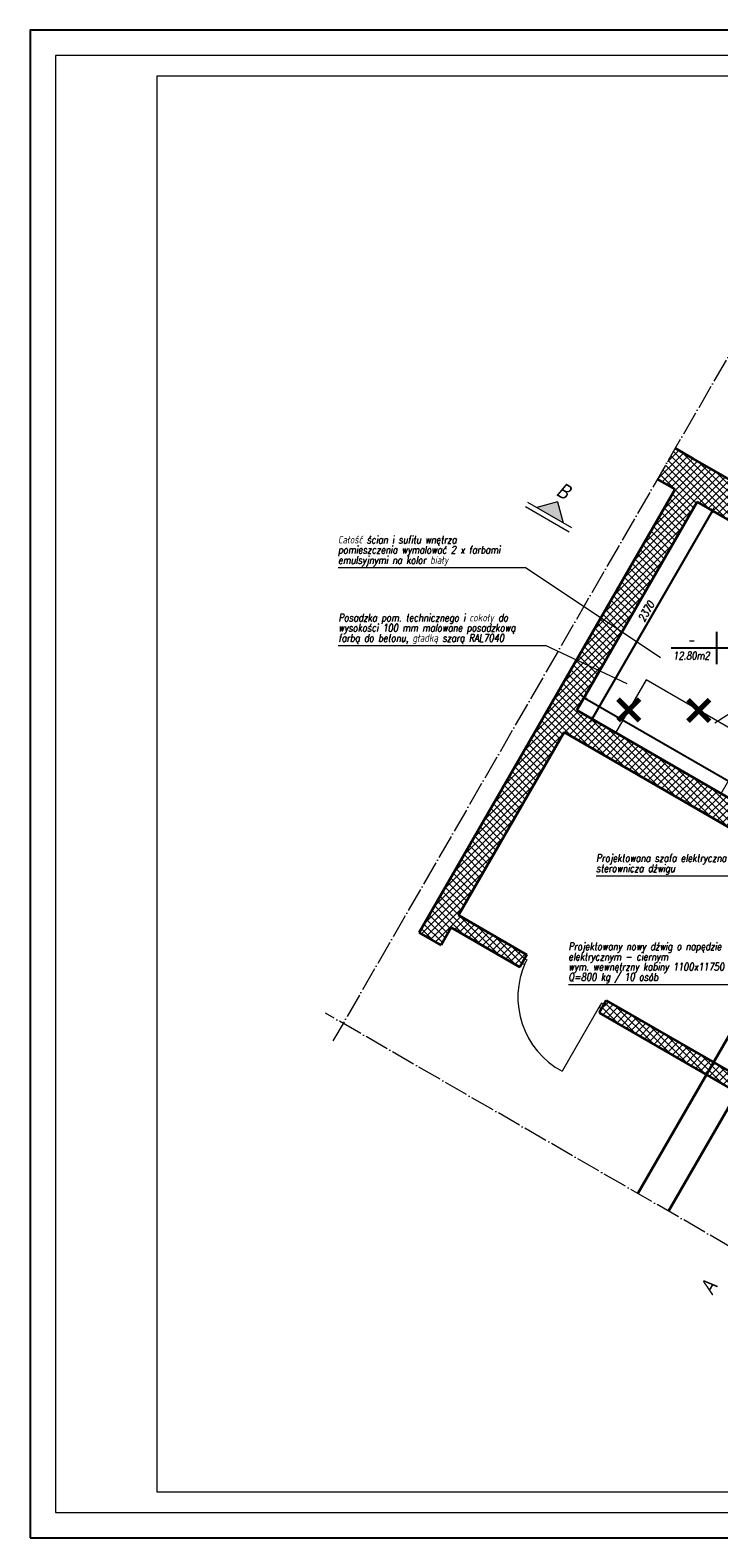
# Model space of a CAD drawing. Header units: millimetres. Extents: x 558 to 31258, y -5755 to 11028.
# Tile 107 of 144: x 22371 to 23049, y 8066 to 9551. Entities that reach past the tile are written whole.
import ezdxf
from ezdxf.enums import TextEntityAlignment as Align

# ---------------------------------------------------------------- set-up
doc = ezdxf.new("R2010")
doc.units = ezdxf.units.MM
doc.linetypes.add('ACAD_ISO04W100', pattern=[30, 24, -3, 0, -3])
doc.layers.get('0').update_dxf_attribs({"color": 252})
doc.layers.get('Defpoints').update_dxf_attribs({"color": 252})
for name, color, linetype, lineweight in [('K_Grube', 252, 'Continuous', 35), ('K_Kreskowanie', 252, 'Continuous', 5), ('K_Opis_stały', 252, 'Continuous', 13), ('K_Opis_zmienny', 252, 'Continuous', 13), ('K_Osie', 252, 'ACAD_ISO04W100', 5), ('K_Ramka', 252, 'Continuous', 18), ('K_Stolarka', 252, 'Continuous', 15), ('K_Wyburzenia', 252, 'Continuous', 5), ('K_Wymiarowanie', 252, 'Continuous', 13)]:
    doc.layers.add(name, color=color, linetype=linetype, lineweight=lineweight)
doc.styles.add('Tytuł 50', font='arial.ttf', dxfattribs={"width": 0.8, "oblique": 10, "height": 15})
doc.styles.add('Zwykły 50', font='romans.shx', dxfattribs={"width": 0.8, "oblique": 10, "height": 7.5})
doc.dimstyles.new('Skala_50', dxfattribs={"dimtxt": 7.5, "dimasz": 1, "dimexe": 1.25, "dimexo": 0.625, "dimgap": 3, "dimtad": 1, "dimdec": 1, "dimlfac": 10, "dimrnd": 0.5, "dimdsep": 46, "dimtxsty": 'Zwykły 50', "dimblk": 'Wymiar', "dimcen": 2.5, "dimse1": 1, "dimse2": 1, "dimazin": 0, "dimtfac": 1, "dimtdec": 1, "dimtix": 1, "dimtmove": 0, "dimatfit": 3, "dimfxl": 0, "dimarcsym": 0})
pattern_1 = [(45, (2962.861, -2454.189), (-3.5921024, 3.5921024), []), (135, (2962.861, -2454.189), (-3.5921024, -3.5921024), [])]

# ---------------------------------------------------------------- blocks, each defined once
blk = doc.blocks.new('Wymiar')
for p, q in [((-3.8, 0), (3.8, 0)), ((0, -5), (0, 5))]:
    blk.add_line(p, q)
at = {"const_width": 0.5}
blk.add_lwpolyline([(-1.8, -1.8), (1.8, 1.8)], dxfattribs=at)
blk = doc.blocks.new('*D665')
at = {"layer": 'Defpoints', "color": 0}
for p in [(23054.5, 9070.9), (22924.4, 8872.4), (22936, 8865.7)]:
    blk.add_point(p, dxfattribs=at)
at = {"layer": 'K_Wymiarowanie', "color": 0, "lineweight": -2, "ltscale": 5}
blk.add_line((23042.4, 9076.7), (22924.9, 8873.2), dxfattribs=at)
at = {"layer": 'K_Wymiarowanie', "color": 0, "linetype": 'ByBlock', "lineweight": -2}
for p, rotation in [((23042.9, 9077.6), 59.99999999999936), ((22924.4, 8872.4), 239.9999999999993)]:
    blk.add_blockref('Wymiar', p, dxfattribs=dict(at, rotation=rotation))
at = {"layer": 'K_Wymiarowanie', "color": 0, "ltscale": 5, "insert": (22977.8, 8978.4), "char_height": 7.5, "attachment_point": 5, "rotation": 60, "style": 'Zwykły 50', "bg_fill": 3, "box_fill_scale": 1.1, "bg_fill_color": 256, "bg_fill_true_color": 13158600, "bg_fill_transparency": 0}
blk.add_mtext('2370', dxfattribs=at)
blk = doc.blocks.new('*D670')
at = {"layer": 'Defpoints', "color": 0}
for p in [(22927.4, 8912.4), (23208.9, 8749.9), (23198, 8731.1)]:
    blk.add_point(p, dxfattribs=at)
at = {"layer": 'K_Wymiarowanie', "color": 0, "lineweight": -2, "ltscale": 5}
blk.add_line((22917.4, 8893.1), (23197.2, 8731.6), dxfattribs=at)
at = {"layer": 'K_Wymiarowanie', "color": 0, "linetype": 'ByBlock', "lineweight": -2}
for p, rotation in [((22916.6, 8893.6), 150.0000000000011), ((23198, 8731.1), 330.0000000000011)]:
    blk.add_blockref('Wymiar', p, dxfattribs=dict(at, rotation=rotation))
at = {"layer": 'K_Wymiarowanie', "color": 0, "ltscale": 5, "insert": (23095, 8798.4), "char_height": 7.5, "attachment_point": 5, "rotation": 330, "style": 'Zwykły 50', "bg_fill": 3, "box_fill_scale": 1.1, "bg_fill_color": 256, "bg_fill_true_color": 13158600, "bg_fill_transparency": 0}
blk.add_mtext('3250', dxfattribs=at)

msp = doc.modelspace()

# ---------------------------------------------------------------- hatches: boundary and pattern name
at = {"layer": 'K_Kreskowanie', "ltscale": 5}
h = msp.add_hatch(dxfattribs=at)
h.set_pattern_fill('ANSI37', color=256, scale=1.6)
h.set_pattern_definition([(45, (2962.861, -2454.189), (-3.5921024, 3.5921024), []), (135, (2962.861, -2454.189), (-3.5921024, -3.5921024), [])])
h.paths.add_polyline_path([(23249.479, 9166.202), (23216.57, 9185.202), (23289.57, 9311.641), (23322.479, 9292.641)])
h.paths.add_polyline_path([(23720.798, 9030.55), (23720.798, 8878.627), (23660.798, 8878.627), (23660.798, 9002.627), (23701.798, 9073.641), (23734.707, 9054.641)])
h.paths.add_polyline_path([(23006.193, 9098.817), (22754.193, 8662.34), (22775.843, 8649.84), (22896.843, 8859.418), (23147.991, 8714.418), (23160.491, 8736.069), (22909.343, 8881.069), (23027.843, 9086.317), (23176.8, 9000.317), (23194.3, 9030.628), (23176.979, 9040.628), (23204.479, 9088.259), (23171.57, 9107.259), (23144.07, 9059.628), (23006.372, 9139.128), (22988.872, 9108.817)])
h.paths.add_polyline_path([(23280.902, 8980.628), (23263.402, 8950.317), (23369.923, 8888.817), (23387.423, 8919.128)])
h.paths.add_polyline_path([(23190.802, 8718.569), (23160.491, 8736.069), (23147.991, 8714.418), (23178.302, 8696.918)])
h.paths.add_polyline_path([(23720.798, 8788.627), (23660.798, 8788.627), (23660.798, 8226.627), (23720.798, 8226.627)])
h = msp.add_hatch(dxfattribs=at)
h.set_pattern_fill('ANSI37', color=256, scale=1.6)
h.set_pattern_definition(pattern_1)
h.paths.add_polyline_path([(22785.843, 8667.161), (22853.393, 8628.161), (22860.393, 8640.285), (22792.843, 8679.285)])
h = msp.add_hatch(dxfattribs=at)
h.set_pattern_fill('ANSI37', color=256, scale=1.6)
h.set_pattern_definition(pattern_1)
h.paths.add_polyline_path([(22931.336, 8583.161), (23036.991, 8522.161), (23043.991, 8534.285), (22938.336, 8595.285)])
h.paths.add_polyline_path([(23036.991, 8522.161), (23067.302, 8504.661), (23074.302, 8516.785), (23043.991, 8534.285)])
h.paths.add_polyline_path([(23238.435, 8385.072), (23254.435, 8412.785), (23213.732, 8436.285), (23307.732, 8599.098), (23297.339, 8605.098), (23203.339, 8442.285), (23074.302, 8516.785), (23067.302, 8504.661), (23237.043, 8406.661), (23228.043, 8391.072)])
h.paths.add_polyline_path([(23240.167, 8384.072), (23256.167, 8411.785), (23254.435, 8412.785), (23238.435, 8385.072)])
at = {"layer": 'K_Opis_zmienny'}
msp.add_hatch(color=256, dxfattribs=at).paths.add_polyline_path([(22890.435, 9086.319), (22895.925, 9065.829), (22869.945, 9080.829)])

# ---------------------------------------------------------------- linework, layer by layer
at = {"layer": 'Defpoints'}
msp.add_lwpolyline([(22371.174, 8065.976), (24471.174, 8065.976), (24471.174, 9550.976), (22371.174, 9550.976)], close=True, dxfattribs=at)
at = {"layer": 'K_Grube', "ltscale": 5}
for p, q in [((23023.693, 9129.128), (23006.372, 9139.128)), ((23144.07, 9059.628), (23023.693, 9129.128)), ((23006.193, 9098.817), (22988.872, 9108.817)), ((23006.193, 9098.817), (22754.193, 8662.34)), ((23027.843, 9086.317), (22909.343, 8881.069)), ((23176.8, 9000.317), (23027.843, 9086.317)), ((22909.343, 8881.069), (23190.802, 8718.569)), ((22896.843, 8859.418), (22792.843, 8679.285)), ((22896.843, 8859.418), (23178.302, 8696.918)), ((22792.843, 8679.285), (22860.393, 8640.285)), ((22775.843, 8649.84), (22754.193, 8662.34)), ((22785.843, 8667.161), (22775.843, 8649.84)), ((22785.843, 8667.161), (22853.393, 8628.161)), ((22860.393, 8640.285), (22853.393, 8628.161)), ((22938.336, 8595.285), (22931.336, 8583.161)), ((22938.336, 8595.285), (23203.339, 8442.285)), ((22931.336, 8583.161), (23237.043, 8406.661))]:
    msp.add_line(p, q, dxfattribs=at)
at = {"layer": 'K_Grube', "ltscale": 0.8}
for p, q in [((22969.491, 8405.247), (23278.991, 8941.317)), ((22999.802, 8387.747), (23178.302, 8696.918))]:
    msp.add_line(p, q, dxfattribs=at)
at = {"layer": 'K_Opis_stały', "const_width": 2}
for points in [[(23047.283, 8958.452), (23047.283, 8926.452)], [(23002.283, 8942.452), (23183.193, 8942.452)]]:
    msp.add_lwpolyline(points, dxfattribs=at)
at = {"layer": 'K_Opis_zmienny'}
for p, q in [((22902.086, 9056.498), (22858.784, 9081.498)), ((22904.586, 9060.829), (22861.284, 9085.829)), ((22890.435, 9086.319), (22869.945, 9080.829)), ((22890.435, 9086.319), (22895.925, 9065.829)), ((22674.355, 9021.616), (22858.476, 9021.616)), ((22991.918, 8932.663), (22858.476, 9021.616)), ((22674.628, 8944.824), (22878.608, 8944.824)), ((23045.418, 8868.859), (23069.958, 8884.506)), ((22928.416, 8717.966), (23076.778, 8717.966)), ((22901.143, 8610.964), (23076.714, 8610.964))]:
    msp.add_line(p, q, dxfattribs=at)
at = {"layer": 'K_Opis_zmienny', "ltscale": 0.5}
msp.add_lwpolyline([(22496.174, 9505.976), (24046.174, 9505.976), (24046.174, 8110.976), (22496.174, 8110.976), (22496.174, 9505.976)], dxfattribs=at)
at = {"layer": 'K_Osie'}
for p, q in [((23161.872, 9408.462), (22669.372, 8555.427)), ((23296.19, 8216.627), (22662.052, 8582.747))]:
    msp.add_line(p, q, dxfattribs=at)
at = {"layer": 'K_Ramka'}
msp.add_lwpolyline([(22396.174, 8090.976), (24446.174, 8090.976), (24446.174, 9525.976), (22396.174, 9525.976)], close=True, dxfattribs=at)
at = {"layer": 'K_Stolarka', "ltscale": 5}
for p, q in [((22858.143, 8636.388), (22855.643, 8632.058)), ((22855.643, 8632.058), (22857.808, 8630.808)), ((22860.308, 8635.138), (22857.808, 8630.808)), ((22858.143, 8636.388), (22860.308, 8635.138)), ((22932.597, 8590.515), (22895.097, 8525.563)), ((22933.847, 8592.68), (22931.347, 8588.35)), ((22933.512, 8587.1), (22931.347, 8588.35)), ((22936.012, 8591.43), (22933.847, 8592.68))]:
    msp.add_line(p, q, dxfattribs=at)
msp.add_arc((22933.983, 8598.361), 82.532, 155.205129, 241.890627, dxfattribs=at)
at = {"layer": 'K_Wyburzenia'}
msp.add_lwpolyline([(22947.627, 8858.966), (23051.55, 8798.966), (23081.55, 8850.928), (22977.627, 8910.928)], close=True, dxfattribs=at)
at = {"layer": 'K_Wyburzenia', "const_width": 5}
for points in [[(22950.025, 8892.099), (22971.239, 8870.886)], [(22971.239, 8892.099), (22950.025, 8870.886)], [(23018.982, 8891.534), (23040.195, 8870.321)], [(23040.195, 8891.534), (23018.982, 8870.321)]]:
    msp.add_lwpolyline(points, dxfattribs=at)

# ---------------------------------------------------------------- texts
at = {"layer": 'K_Opis_zmienny', "style": 'Tytuł 50', "oblique": 10, "width": 0.8}
for s, rotation, p in [('B', 330, (22896.685, 9097.144)), ('A', 60, (23039.222, 8313.026))]:
    msp.add_text(s, height=15, rotation=rotation, dxfattribs=at).set_placement(p, align=Align.MIDDLE_CENTER)
at = {"layer": 'K_Opis_zmienny', "style": 'Zwykły 50', "oblique": 10, "width": 0.8}
for s, p in [('Całość ścian i sufitu wnętrza', (22674.355, 9049.116)), ('pomieszczenia wymalować 2 x farbami', (22674.355, 9039.116)), ('emulsyjnymi na kolor biały', (22674.355, 9029.116)), ('Posadzka pom. technicznego i cokoły do', (22674.628, 8972.324)), ('wysokości 100 mm malowane posadzkową', (22674.628, 8962.324)), ('farbą do betonu, gładką szarą RAL7040', (22674.628, 8952.324)), ('elektrycznym - ciernym', (22901.143, 8638.464)), ('Projektowany nowy dźwig o napędzie', (22901.143, 8648.464)), ('wym. wewnętrzny kabiny 1100x11750', (22901.143, 8628.464)), ('Q=800 kg / 10 osób', (22901.143, 8618.464))]:
    msp.add_text(s, height=7.5, dxfattribs=at).set_placement(p, align=Align.MIDDLE_LEFT)

# ---------------------------------------------------------------- next in the draw order: dimensions: what is measured, and where the dimension line sits
at = {"layer": 'K_Wymiarowanie', "ltscale": 5}
dim = msp.add_aligned_dim(p1=(23054.519, 9070.916), p2=(22936.019, 8865.668), distance=-13.378, dimstyle='Skala_50', dxfattribs=at)
dim.commit()
dim.dimension.update_dxf_attribs({"geometry": '*D665', "text_midpoint": (22977.837, 8978.356)})

# ---------------------------------------------------------------- next in the draw order: texts
at = {"layer": 'K_Wymiarowanie', "style": 'Zwykły 50', "oblique": 10, "width": 0.8}
for s, p in [('-', (23022.283, 8949.952)), ('12.80m2', (23022.283, 8934.952))]:
    msp.add_text(s, height=7.5, dxfattribs=at).set_placement(p, align=Align.MIDDLE_CENTER)

# ---------------------------------------------------------------- next in the draw order: dimensions: what is measured, and where the dimension line sits
at = {"layer": 'K_Wymiarowanie', "ltscale": 5}
dim = msp.add_linear_dim(base=(23198.037, 8731.101), p1=(22927.445, 8912.423), p2=(23208.904, 8749.923), angle=330, dimstyle='Skala_50', dxfattribs=at)
dim.commit()
dim.dimension.update_dxf_attribs({"geometry": '*D670', "text_midpoint": (23091.62, 8792.541), "dimtype": 161})

# ---------------------------------------------------------------- next in the draw order: linework, layer by layer
at = {"layer": 'K_Opis_zmienny'}
msp.add_line((22959.14, 8907.007), (22878.608, 8944.824), dxfattribs=at)

# ---------------------------------------------------------------- next in the draw order: texts
at = {"layer": 'K_Opis_zmienny', "style": 'Zwykły 50', "oblique": 10, "width": 0.8}
for s, p in [('Projektowana szafa elektryczna', (22928.416, 8735.466)), ('sterownicza dźwigu', (22928.416, 8725.466))]:
    msp.add_text(s, height=7.5, dxfattribs=at).set_placement(p, align=Align.MIDDLE_LEFT)

doc.saveas('drawing.dxf')
